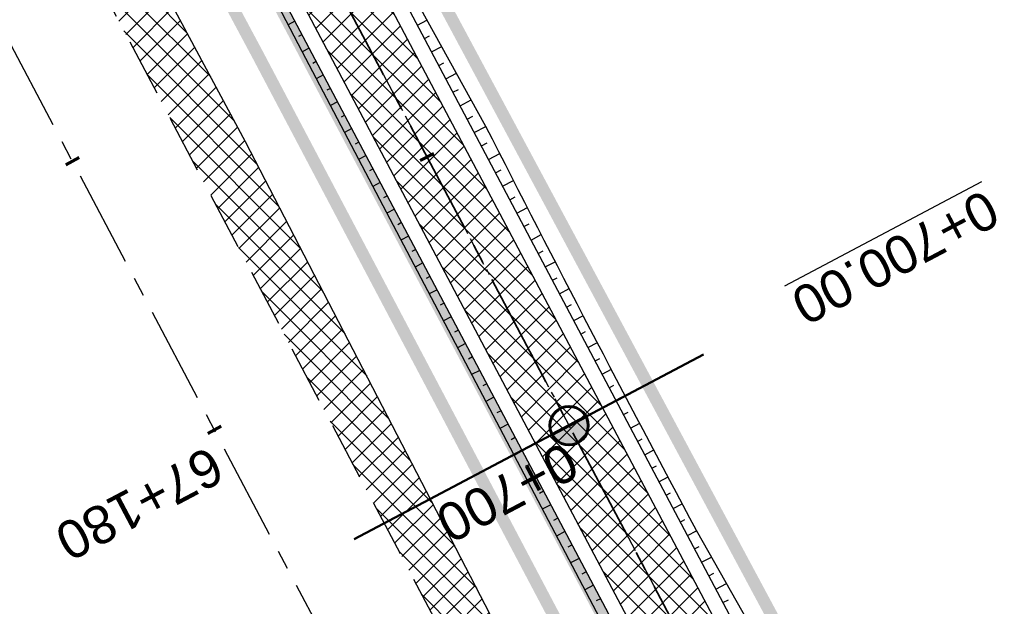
# Model space of a CAD drawing. Header units: metres. Extents: x 7529682 to 7533711, y 5721195 to 5727842.
# Tile 193 of 232: x 7530026 to 7530058, y 5727173 to 5727192. Entities that reach past the tile are written whole.
import ezdxf

# ---------------------------------------------------------------- set-up
doc = ezdxf.new("R2010")
doc.units = ezdxf.units.M
for name, pattern in [('817-dzialki-09-05-04$0$HIDDEN', [0.375, 0.25, -0.125]), ('ACAD_ISO05W100', [33, 24, -3, 0, -3, 0, -3]), ('CENTER', [50.800000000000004, 31.75, -6.35, 6.35, -6.35]), ('CENTER2', [28.575000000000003, 19.05, -3.175, 3.175, -3.175]), ('HIDDEN', [9.524999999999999, 6.35, -3.175])]:
    doc.linetypes.add(name, pattern=pattern)
for name, color, linetype in [('C-DROGI-SYTUACJA', 7, 'Continuous'), ('C-DROGI-SYTUACJA-ETYKIETY', 7, 'Continuous'), ('D-hatch-pobocza', 131, 'Continuous'), ('D-pobocza', 60, 'Continuous'), ('D-rowy', 160, 'Continuous'), ('D-skarpa', 2, 'Continuous'), ('D-skarpa-kreskowanie', 2, 'Continuous')]:
    doc.layers.add(name, color=color, linetype=linetype)
for name, color, linetype, lineweight, true_color in [('D-hatch-ciag-pieszo-rowerowy', 7, 'Continuous', 13, 0xff9f80), ('D-LR-etap-III', 7, '817-dzialki-09-05-04$0$HIDDEN', 50, 0x00008f), ('D-przekroje-pop', 7, 'Continuous', 50, 0x000099)]:
    doc.layers.add(name, color=color, linetype=linetype, lineweight=lineweight, true_color=true_color)
for name, color, linetype, lineweight in [('D-krawędzie', 3, 'Continuous', 30), ('D-obrzeża', 2, 'Continuous', 30), ('D-oś', 10, 'CENTER', 30), ('D-pas-drogowy', 7, 'ACAD_ISO05W100', 50)]:
    doc.layers.add(name, color=color, linetype=linetype, lineweight=lineweight)
doc.layers.add('poprzeczki', color=7, linetype='Continuous', true_color=0x0000c7)
doc.styles.get("Standard").update_dxf_attribs({"font": 'arial.ttf'})
pattern_1 = [(45, (0, 0), (-0.3367596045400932, 0.3367596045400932), []), (135, (0, 0), (-0.3367596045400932, -0.3367596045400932), [])]

# ---------------------------------------------------------------- blocks, each defined once
blk = doc.blocks.new('AeccTickLine')
at = {"color": 0, "linetype": 'ByBlock', "lineweight": -2}
blk.add_line((0, 1), (-3.673819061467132e-16, -1), dxfattribs=at)
blk = doc.blocks.new('kilometraz')
at = {"linetype": 'ByBlock', "lineweight": -2}
blk.add_hatch(color=0, dxfattribs=at).paths.add_polyline_path([(0, -0.28125, 0.4142135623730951), (0.28125, 0, 0.4142135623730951), (0, 0.28125)])
at = {"color": 0, "linetype": 'ByBlock', "lineweight": -2}
blk.add_line((0, 0.28125), (0, -0.28125), dxfattribs=at)
blk.add_circle((0, 0), 0.28125, dxfattribs=at)

msp = doc.modelspace()

# ---------------------------------------------------------------- hatches: boundary and pattern name
at = {"layer": 'D-hatch-ciag-pieszo-rowerowy'}
h = msp.add_hatch(dxfattribs=at)
h.set_pattern_fill('ANSI37', color=256, scale=0.15, style=0)
h.set_pattern_definition(pattern_1)
h.paths.add_polyline_path([(7530087.678862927, 5727092.355615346), (7530089.82643199, 5727093.64472505), (7530088.918086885, 5727095.394145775), (7530067.691098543, 5727136.189728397), (7530050.056161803, 5727169.469378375), (7530031.715691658, 5727204.15672467), (7530016.02393302, 5727233.701768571), (7529998.202331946, 5727267.633669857), (7529996.200073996, 5727266.069395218), (7530013.813315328, 5727232.534205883), (7530029.506689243, 5727202.986120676), (7530047.847139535, 5727168.298814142), (7530065.47768309, 5727135.027454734), (7530086.699342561, 5727094.242115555)])
at = {"layer": 'D-hatch-pobocza'}
h = msp.add_hatch(dxfattribs=at)
h.set_pattern_fill('ANSI37', color=256, scale=0.15, style=0)
h.set_pattern_definition(pattern_1)
h.paths.add_polyline_path([(7530033.2, 5727187.89), (7530019.74, 5727212.96), (7530009.309999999, 5727233.03), (7529993.271317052, 5727263.708224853), (7529991.73786403, 5727262.451863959), (7530006.701701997, 5727234.141132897), (7530044.198460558, 5727163.133456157), (7530082.890091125, 5727090.20043586), (7530088.410620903, 5727079.7730674), (7530090.482093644, 5727079.127608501), (7530082.53, 5727094.32), (7530071.3, 5727115.82), (7530059.019999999, 5727138.69), (7530045.92, 5727163.31)])

# ---------------------------------------------------------------- linework, layer by layer
at = {"layer": 'C-DROGI-SYTUACJA', "color": 10, "linetype": 'CENTER2', "lineweight": 35, "ltscale": 0.2}
msp.add_lwpolyline([(7529994.784814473, 5727271.452278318), (7530014.918624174, 5727233.117987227), (7530030.611190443, 5727203.571422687), (7530048.95165067, 5727168.884096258), (7530066.58439081, 5727135.608591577), (7530088.791572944, 5727092.929201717), (7530119.442360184, 5727037.047053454), (7530133.979593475, 5727010.093640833), (7530160.01702296, 5726961.449550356), (7530183.786607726, 5726917.332915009), (7530204.666096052, 5726877.528243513), (7530227.908566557, 5726832.904262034), (7530259.102442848, 5726774.825526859, 0.06358496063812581), (7530264.988877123, 5726766.578101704), (7530268.469625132, 5726762.818326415, -0.06508397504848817), (7530272.968742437, 5726756.474687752), (7530281.4242284, 5726740.503672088, -0.06508397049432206), (7530284.141528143, 5726733.216691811), (7530284.890711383, 5726729.972348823, 0.06446268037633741), (7530289.361782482, 5726717.936811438), (7530322.483990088, 5726654.998261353), (7530339.922145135, 5726621.886334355)], format="xyb", dxfattribs=at)
at = {"layer": 'D-krawędzie', "linetype": 'HIDDEN', "ltscale": 0.3}
msp.add_lwpolyline([(7529971.475882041, 5727300.786382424), (7530006.701701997, 5727234.141132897), (7530044.198460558, 5727163.133456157), (7530082.890091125, 5727090.20043586), (7530098.687472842, 5727060.36179238), (7530131.997785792, 5726997.210008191), (7530163.821737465, 5726937.096607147), (7530204.081352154, 5726861.012519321), (7530247.819962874, 5726778.438272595), (7530252.219999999, 5726770.26), (7530259.735272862, 5726756.89951491), (7530263.781713, 5726749.286762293), (7530270.196482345, 5726737.095956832), (7530272.433334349, 5726732.818899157), (7530276.00888925, 5726725.597700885), (7530279.7, 5726718.02), (7530284.501430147, 5726708.939695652), (7530291.375516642, 5726695.939652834), (7530296.045865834, 5726687.107244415), (7530304.46414878, 5726671.186868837), (7530316.603827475, 5726648.181421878)], dxfattribs=at)
at = {"layer": 'D-LR-etap-III', "ltscale": 10, "flags": 128}
msp.add_lwpolyline([(7531750.474471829, 5723895.103125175, 0.4, 0.4, 0), (7531750.505, 5723895.13, 0.4, 0.4, 0), (7531682.71, 5724022.92, 0.4, 0.4, 0), (7531619.177023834, 5724147.203692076, 0.4, 0.4, 0), (7531592.308960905, 5724198.48863389, 0.4, 0.4, 0), (7531553.263875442, 5724272.918564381, 0.4, 0.4, 0), (7531504.019999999, 5724366.79, 0.4, 0.4, 0), (7531482.09, 5724407.62, 0.4, 0.4, 0), (7531412.350402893, 5724541.182759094, 0.4, 0.4, 0), (7531388.463669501, 5724586.929768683, 0.4, 0.4, 0), (7531345.12, 5724669.94, 0.4, 0.4, 0), (7531127.66, 5725081.67, 0.4, 0.4, 0), (7531059.253139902, 5725211.040795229, 0.4, 0.4, 0), (7531008.007244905, 5725307.953830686, 0.4, 0.4, 0), (7530964.181635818, 5725390.835555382, 0.4, 0.4, 0), (7530914.557354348, 5725484.683561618, 0.4, 0.4, 0), (7530865.243241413, 5725577.493975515, 0.4, 0.4, 0), (7530840.085257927, 5725624.058651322, 0.4, 0.4, 0), (7530802.559525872, 5725694.924584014, 0.4, 0.4, 0), (7530755.54, 5725787.51, 0.4, 0.4, 0), (7530708.717810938, 5725876.303221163, 0.4, 0.4, 0), (7530695.12, 5725902.09, 0.4, 0.4, 0), (7530642.91397006, 5726001.07839487, 0.4, 0.4, 0), (7530634.934723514, 5726016.146615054, 0.4, 0.4, 0), (7530610.820000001, 5726061.929999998, 0.4, 0.4, 0), (7530610.820000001, 5726061.929999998, 0.4, 0.4, 0), (7530607.21, 5726063.51, 0.4, 0.4, 0), (7530597.42, 5726080.68, 0.4, 0.4, 0), (7530591.16, 5726088.44, 0.4, 0.4, 0), (7530581.28, 5726107.21, 0.4, 0.4, 0), (7530571.29, 5726130.56, 0.4, 0.4, 0), (7530549.554994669, 5726171.527317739, 0.4, 0.4, 0), (7530531.014309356, 5726206.473807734, 0.4, 0.4, 0), (7530516.461208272, 5726236.016618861, 0.4, 0.4, 0), (7530500.798929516, 5726266.141265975, 0.4, 0.4, 0), (7530491.349999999, 5726283.94, 0.4, 0.4, 0), (7530482.4, 5726303.41, 0.4, 0.4, 0), (7530482.4, 5726303.41, 0.4, 0.4, 0), (7530450.41, 5726357.28, 0.4, 0.4, 0), (7530397.759396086, 5726458.499907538, 0.4, 0.4, 0), (7530334.707815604, 5726583.664702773, 0.4, 0.4, 0), (7530303.939274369, 5726645.167943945, 0.4, 0.4, 0), (7530300.509779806, 5726651.777515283, 0.4, 0.4, 0), (7530289.213532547, 5726671.966724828, 0.4, 0.4, 0), (7530281.54, 5726685.57, 0.4, 0.4, 0), (7530261.37085633, 5726724.163374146, 0.4, 0.4, 0), (7530254.03, 5726738.21, 0.4, 0.4, 0), (7530197.219999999, 5726845.06, 0.4, 0.4, 0), (7530194.71, 5726849.15, 0.4, 0.4, 0), (7530195.92, 5726850.75, 0.4, 0.4, 0), (7530170.546669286, 5726892.961489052, 0.4, 0.4, 0), (7530143.174718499, 5726945.065838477, 0.4, 0.4, 0), (7530105.059999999, 5727018.32, 0.4, 0.4, 0), (7530100.059999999, 5727027.16, 0.4, 0.4, 0), (7530062.318670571, 5727099.625398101, 0.4, 0.4, 0), (7530015.378537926, 5727189.420463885, 0.4, 0.4, 0), (7529983.207960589, 5727250.206596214, 0.4, 0.4, 0), (7529953.284293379, 5727306.74720398, 0.4, 0.4, 0), (7529900.67053443, 5727406.15903814, 0.4, 0.4, 0), (7529890.630239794, 5727425.131178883, 0.4, 0.4, 0), (7529875.155383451, 5727454.426350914, 0.4, 0.4, 0), (7529857.560096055, 5727487.787346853, 0.4, 0.4, 0), (7529835.194401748, 5727530.19312405, 0.4, 0.4, 0), (7529811.740544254, 5727574.662079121, 0.4, 0.4, 0), (7529792.101859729, 5727611.922638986, 0.4, 0.4, 0), (7529768.066117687, 5727657.469613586, 0.4, 0.4, 0), (7529755.210566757, 5727682.131373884, 0.4, 0.4, 0), (7529753.309999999, 5727681.13, 0.4, 0.4, 0), (7529739.21, 5727707.77, 0.4, 0.4, 0), (7529735.394745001, 5727711.251990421, 0.4, 0.4, 0), (7529725.42, 5727730.2, 0.4, 0.4, 0), (7529723.55, 5727729.88, 0.4, 0.4, 0), (7529695.566668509, 5727782.932080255, 0.4, 0.4, 0), (7529717.67971874, 5727794.024357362, 0.4, 0.4, 0), (7529736.274870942, 5727758.647400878, 0.4, 0.4, 0), (7529736.274870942, 5727758.647400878, 0.4, 0.4, 0), (7529744.511003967, 5727750.406106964, 0.4, 0.4, 0), (7529744.511003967, 5727750.406106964, 0.4, 0.4, 0), (7529750.282568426, 5727738.549848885, 0.4, 0.4, 0), (7529777.108510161, 5727687.569424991, 0.4, 0.4, 0), (7529796.51537536, 5727651.329932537, 0.4, 0.4, 0), (7529814.937945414, 5727616.793170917, 0.4, 0.4, 0), (7529839.006722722, 5727572.303976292, 0.4, 0.4, 0), (7529860.617626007, 5727532.509108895, 0.4, 0.4, 0), (7529882.348967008, 5727491.504261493, 0.4, 0.4, 0), (7529904.865139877, 5727449.096370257, 0.4, 0.4, 0), (7529920.747384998, 5727418.884773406, 0.4, 0.4, 0), (7529946.676504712, 5727368.547487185, 0.4, 0.4, 0), (7529972.024701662, 5727320.573310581, 0.4, 0.4, 0), (7529987.740014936, 5727290.153392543, 0.4, 0.4, 0), (7529996.497385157, 5727273.661630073, 0.4, 0.4, 0), (7530017.541471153, 5727234.202689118, 0.4, 0.4, 0), (7530033.053657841, 5727204.864166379, 0.4, 0.4, 0), (7530051.622983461, 5727170.222745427, 0.4, 0.4, 0), (7530069.276612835, 5727137.015751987, 0.4, 0.4, 0), (7530089.385386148, 5727097.533639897, 0.4, 0.4, 0), (7530109.712512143, 5727060.746615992, 0.4, 0.4, 0), (7530136.769722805, 5727011.640131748, 0.4, 0.4, 0), (7530162.446686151, 5726962.743777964, 0.4, 0.4, 0), (7530187.674104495, 5726916.992101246, 0.4, 0.4, 0), (7530207.820739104, 5726879.335323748, 0.4, 0.4, 0), (7530230.625609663, 5726834.518686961, 0.4, 0.4, 0), (7530262.288093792, 5726776.61832811, 0.4, 0.4, 0), (7530277.509672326, 5726760.213143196, 0.4, 0.4, 0), (7530286.036865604, 5726744.106684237, 0.4, 0.4, 0), (7530288.097472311, 5726735.884066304, 0.4, 0.4, 0), (7530290.393870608, 5726725.046963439, 0.4, 0.4, 0), (7530296.17664807, 5726713.582980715, 0.4, 0.4, 0), (7530302.726195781, 5726701.18226779, 0.4, 0.4, 0), (7530325.685047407, 5726657.466383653, 0.4, 0.4, 0), (7530343.243978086, 5726623.648592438, 0.4, 0.4, 0), (7530360.229820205, 5726591.746871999, 0.4, 0.4, 0), (7530383.20855044, 5726548.059469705, 0.4, 0.4, 0), (7530406.017875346, 5726503.605514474, 0.4, 0.4, 0), (7530427.464919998, 5726462.620289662, 0.4, 0.4, 0), (7530447.9278544, 5726424.388014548, 0.4, 0.4, 0), (7530471.126878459, 5726379.920667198, 0.4, 0.4, 0), (7530490.501003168, 5726343.033350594, 0.4, 0.4, 0), (7530509.499458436, 5726306.733076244, 0.4, 0.4, 0), (7530529.890269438, 5726267.244072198, 0.4, 0.4, 0), (7530543.852446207, 5726238.990319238, 0.4, 0.4, 0), (7530554.808897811, 5726218.943990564, 0.4, 0.4, 0), (7530559.027108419, 5726212.223286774, 0.4, 0.4, 0), (7530563.060988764, 5726206.409670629, 0.4, 0.4, 0), (7530566.93354971, 5726200.463543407, 0.4, 0.4, 0), (7530569.771022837, 5726194.901501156, 0.4, 0.4, 0), (7530571.47319415, 5726191.282350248, 0.4, 0.4, 0), (7530572.839142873, 5726188.024533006, 0.4, 0.4, 0), (7530575.295071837, 5726182.034664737, 0.4, 0.4, 0), (7530579.736851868, 5726173.306070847, 0.4, 0.4, 0), (7530583.3, 5726167.41, 0.4, 0.4, 0), (7530593.4, 5726163.33, 0.4, 0.4, 0), (7530598.618375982, 5726155.264489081, 0.4, 0.4, 0), (7530608.258304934, 5726140.497132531, 0.4, 0.4, 0), (7530603.269999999, 5726136.83, 0.4, 0.4, 0), (7530606.53, 5726131.84, 0.4, 0.4, 0), (7530604.239057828, 5726124.21679044, 0.4, 0.4, 0), (7530605.847136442, 5726121.630127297, 0.4, 0.4, 0), (7530608.971611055, 5726116.164124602, 0.4, 0.4, 0), (7530618.114293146, 5726097.791111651, 0.4, 0.4, 0), (7530651.213125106, 5726034.959524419, 0.4, 0.4, 0), (7530670.243741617, 5725998.61095082, 0.4, 0.4, 0), (7530698.075474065, 5725945.952624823, 0.4, 0.4, 0), (7530716.505955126, 5725911.3051464, 0.4, 0.4, 0), (7530735.223454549, 5725875.667401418, 0.4, 0.4, 0), (7530752.504235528, 5725842.154920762, 0.4, 0.4, 0), (7530778.310652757, 5725793.501254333, 0.4, 0.4, 0), (7530797.499961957, 5725756.381811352, 0.4, 0.4, 0), (7530812.518974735, 5725728.28874362, 0.4, 0.4, 0), (7530820.039295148, 5725713.160404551, 0.4, 0.4, 0), (7530822.422446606, 5725710.193574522, 0.4, 0.4, 0), (7530833.154893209, 5725688.800634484, 0.4, 0.4, 0), (7530849.629354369, 5725656.158601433, 0.4, 0.4, 0), (7530867.98290276, 5725621.963939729, 0.4, 0.4, 0), (7530872.629809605, 5725612.88760475, 0.4, 0.4, 0), (7530880.354488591, 5725597.594500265, 0.4, 0.4, 0), (7530883.839446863, 5725593.389159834, 0.4, 0.4, 0), (7530891.782113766, 5725587.763349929, 0.4, 0.4, 0), (7530895.038670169, 5725584.280746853, 0.4, 0.4, 0), (7530897.033644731, 5725580.941110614, 0.4, 0.4, 0), (7530900.951646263, 5725579.945856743, 0.4, 0.4, 0), (7530904.80970798, 5725571.977328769, 0.4, 0.4, 0), (7530903.682362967, 5725568.566434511, 0.4, 0.4, 0), (7530908.900614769, 5725558.844845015, 0.4, 0.4, 0), (7530910.252030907, 5725545.671606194, 0.4, 0.4, 0), (7530912.872986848, 5725538.645543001, 0.4, 0.4, 0), (7530945.278171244, 5725478.464284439, 0.4, 0.4, 0), (7530959.692318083, 5725450.24628822, 0.4, 0.4, 0), (7531002.82670893, 5725368.192370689, 0.4, 0.4, 0), (7531044.703532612, 5725290.314293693, 0.4, 0.4, 0), (7531064.098839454, 5725253.212562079, 0.4, 0.4, 0), (7531083.010253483, 5725216.677517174, 0.4, 0.4, 0), (7531113.013137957, 5725158.465613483, 0.4, 0.4, 0), (7531137.364304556, 5725113.07076138, 0.4, 0.4, 0), (7531150.830830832, 5725086.711759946, 0.4, 0.4, 0), (7531159.745663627, 5725076.640848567, 0.4, 0.4, 0), (7531166.309999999, 5725074.58, 0.4, 0.4, 0), (7531172.29, 5725062.58, 0.4, 0.4, 0), (7531170.589828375, 5725055.605912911, 0.4, 0.4, 0), (7531173.732823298, 5725044.080706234, 0.4, 0.4, 0), (7531215.342008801, 5724964.859648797, 0.4, 0.4, 0), (7531238.054496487, 5724921.684649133, 0.4, 0.4, 0), (7531262.389821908, 5724875.282876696, 0.4, 0.4, 0), (7531295.587160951, 5724811.265731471, 0.4, 0.4, 0), (7531348.487908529, 5724712.362812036, 0.4, 0.4, 0), (7531363.740817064, 5724682.68394264, 0.4, 0.4, 0), (7531366.986905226, 5724675.865317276, 0.4, 0.4, 0), (7531382.541261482, 5724646.110625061, 0.4, 0.4, 0), (7531401.299165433, 5724610.874551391, 0.4, 0.4, 0), (7531428.964837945, 5724558.862274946, 0.4, 0.4, 0), (7531449.111202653, 5724520.397801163, 0.4, 0.4, 0), (7531477.292992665, 5724465.831467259, 0.4, 0.4, 0), (7531500.996290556, 5724421.112506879, 0.4, 0.4, 0), (7531512.121834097, 5724400.549045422, 0.4, 0.4, 0), (7531513.78163794, 5724396.757451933, 0.4, 0.4, 0), (7531526.32, 5724379.39, 0.4, 0.4, 0), (7531566.783642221, 5724302.73628205, 0.4, 0.4, 0), (7531578.579156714, 5724282.774819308, 0.4, 0.4, 0), (7531584.232619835, 5724273.111246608, 0.4, 0.4, 0), (7531590.109283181, 5724263.508189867, 0.4, 0.4, 0), (7531593.027899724, 5724258.771479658, 0.4, 0.4, 0), (7531595.711841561, 5724254.226824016, 0.4, 0.4, 0), (7531601.659976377, 5724243.898197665, 0.4, 0.4, 0), (7531606.097733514, 5724235.986407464, 0.4, 0.4, 0), (7531609.382207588, 5724230.799061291, 0.4, 0.4, 0), (7531611.580260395, 5724227.671180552, 0.4, 0.4, 0), (7531612.707802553, 5724225.86410867, 0.4, 0.4, 0), (7531618.665224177, 5724214.480919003, 0.4, 0.4, 0), (7531619.885522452, 5724212.333950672, 0.4, 0.4, 0), (7531620.931818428, 5724210.787064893, 0.4, 0.4, 0), (7531623.518605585, 5724207.111542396, 0.4, 0.4, 0), (7531626.143926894, 5724203.61306897, 0.4, 0.4, 0), (7531632.022984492, 5724196.485954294, 0.4, 0.4, 0), (7531653.949089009, 5724152.617641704, 0.4, 0.4, 0), (7531656.750690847, 5724143.103797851, 0.4, 0.4, 0), (7531659.61440691, 5724133.254504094, 0.4, 0.4, 0), (7531661.627147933, 5724128.646047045, 0.4, 0.4, 0.01093811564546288), (7531674.314987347, 5724101.43546424, 0.4, 0.4, 0), (7531685.137626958, 5724081.408252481, 0.4, 0.4, 0), (7531692.159945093, 5724066.277333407, 0.4, 0.4, 0), (7531699.662164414, 5724051.388120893, 0.4, 0.4, 0), (7531704.480624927, 5724040.808561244, 0.4, 0.4, 0), (7531704.480624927, 5724040.808561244, 0.4, 0.4, 0), (7531704.401251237, 5724037.368913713, 0.4, 0.4, 0), (7531720.383609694, 5724003.441317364, 0.4, 0.4, 0), (7531728.79890528, 5723986.206298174, 0.4, 0.4, 0), (7531733.237926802, 5723977.192631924, 0.4, 0.4, 0), (7531736.750027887, 5723969.505210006, 0.4, 0.4, 0), (7531737.336143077, 5723968.518916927, 0.4, 0.4, 0), (7531738.285051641, 5723967.699360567, 0.4, 0.4, 0), (7531742.180915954, 5723962.346428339, 0.4, 0.4, 0), (7531744.286141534, 5723958.615526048, 0.4, 0.4, 0), (7531755.393260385, 5723944.192617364, 0.4, 0.4, 0), (7531758.69, 5723936.76, 0.4, 0.4, 0), (7531780.08, 5723929.25, 0.4, 0.4, 0), (7531792.611989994, 5723906.337708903, 0.4, 0.4, 0), (7531792.611989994, 5723906.337708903, 0.4, 0.4, 0), (7531756.962094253, 5723883.055323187, 0.4, 0.4, 0), (7531750.46, 5723895.130000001, 0.4, 0.4, 0), (7531750.46, 5723895.130000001, 0, 0, 0)], format="xyseb", dxfattribs=at)
at = {"layer": 'D-obrzeża'}
for points in [[(7530255.070830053, 5726779.690066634), (7530226.803596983, 5726832.319792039), (7530203.558300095, 5726876.949199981), (7530182.682878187, 5726916.746119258), (7530158.915773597, 5726960.858151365), (7530132.878471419, 5727009.502004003), (7530118.344271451, 5727036.449792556), (7530087.649834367, 5727092.411522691), (7530086.699342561, 5727094.242115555), (7530065.47768309, 5727135.027454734), (7530047.847139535, 5727168.298814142), (7530029.506689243, 5727202.986120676), (7530013.813315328, 5727232.534205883), (7529993.681375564, 5727270.864936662)], [(7530097.920401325, 5727078.884914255), (7530089.894115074, 5727093.518343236), (7530067.691098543, 5727136.189728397), (7530050.056161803, 5727169.469378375), (7530031.715691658, 5727204.15672467), (7530016.02393302, 5727233.701768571), (7529998.204604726, 5727267.629342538)]]:
    msp.add_lwpolyline(points, dxfattribs=at)
at = {"layer": 'D-oś', "ltscale": 0.1}
msp.add_lwpolyline([(7530313.508365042, 5726646.547986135), (7530301.370075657, 5726669.550802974), (7530292.95179271, 5726685.471178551), (7530288.281443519, 5726694.303586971), (7530281.407357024, 5726707.303629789), (7530276.578826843, 5726716.435184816), (7530272.867295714, 5726724.054807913), (7530269.313944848, 5726731.231162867), (7530267.097066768, 5726735.470028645), (7530260.687746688, 5726747.650478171), (7530256.664309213, 5726755.219954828), (7530249.153360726, 5726768.572752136), (7530244.732367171, 5726776.789976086), (7530200.987754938, 5726859.375553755), (7530160.728462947, 5726935.45903188), (7530128.903273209, 5726995.57477155), (7530095.592978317, 5727058.726521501), (7530079.798237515, 5727088.5601794), (7530041.105041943, 5727161.496149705), (7530003.607351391, 5727232.505591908), (7529968.380651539, 5727299.152506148)], dxfattribs=at)
at = {"layer": 'D-oś', "ltscale": 0.03}
msp.add_lwpolyline([(7529994.784814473, 5727271.452278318), (7530014.918624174, 5727233.117987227), (7530030.611190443, 5727203.571422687), (7530048.95165067, 5727168.884096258), (7530066.58439081, 5727135.608591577), (7530088.791572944, 5727092.929201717), (7530119.442360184, 5727037.047053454), (7530133.979593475, 5727010.093640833), (7530160.01702296, 5726961.449550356), (7530183.786607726, 5726917.332915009), (7530204.666096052, 5726877.528243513), (7530227.908566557, 5726832.904262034), (7530259.102442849, 5726774.825526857, 0.06358496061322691), (7530264.988877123, 5726766.578101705), (7530268.469625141, 5726762.818326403, -0.06508397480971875), (7530272.968742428, 5726756.474687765), (7530281.424228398, 5726740.503672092, -0.06508397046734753), (7530284.141528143, 5726733.216691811), (7530284.890711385, 5726729.972348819, 0.06446268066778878), (7530289.361782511, 5726717.936811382), (7530322.48423269, 5726654.997800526)], format="xyb", dxfattribs=at)
at = {"layer": 'D-pas-drogowy', "ltscale": 0.2, "flags": 128}
msp.add_lwpolyline([(7531633.018560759, 5724182.834272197, 0.4, 0.4, 0), (7531617.558899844, 5724211.608162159, 0.4, 0.4, 0), (7531566.783642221, 5724302.73628205, 0.4, 0.4, 0), (7531538.419082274, 5724356.469679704, 0.4, 0.4, 0), (7531526.32, 5724379.39, 0.4, 0.4, 0), (7531516.102085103, 5724393.607319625, 0.4, 0.4, 0.001485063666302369), (7531513.78037409, 5724396.837773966, 0.4, 0.4, 0), (7531501.87, 5724413.41, 0.4, 0.4, 0), (7531474.926107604, 5724464.507896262, 0.4, 0.4, 0), (7531446.200436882, 5724518.992313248, 0.4, 0.4, 0), (7531424.962185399, 5724559.262257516, 0.4, 0.4, 0), (7531398.444460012, 5724609.565801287, 0.4, 0.4, 0), (7531379.647455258, 5724645.216004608, 0.4, 0.4, 0), (7531365.23, 5724672.56, 0.4, 0.4, 0), (7531341.305752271, 5724717.915356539, 0.4, 0.4, 0), (7531312.899996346, 5724771.788898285, 0.4, 0.4, 0), (7531292.590923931, 5724810.306502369, 0.4, 0.4, 0), (7531259.391619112, 5724873.271351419, 0.4, 0.4, 0), (7531233.740401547, 5724921.922582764, 0.4, 0.4, 0), (7531203.072738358, 5724980.092044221, 0.4, 0.4, 0), (7531173.471398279, 5725036.225177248, 0.4, 0.4, 0), (7531168.269999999, 5725046.09, 0.4, 0.4, 0), (7531172.29, 5725062.58, 0.4, 0.4, 0), (7531166.309999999, 5725074.58, 0.4, 0.4, 0), (7531150.32, 5725079.6, 0.4, 0.4, 0), (7531141.5, 5725096.43, 0.4, 0.4, 0), (7531109.311735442, 5725157.814415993, 0.4, 0.4, 0), (7531086.641300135, 5725201.047918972, 0.4, 0.4, 0), (7531059.198258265, 5725253.383662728, 0.4, 0.4, 0), (7531028.206828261, 5725312.48946212, 0.4, 0.4, 0), (7530999.104694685, 5725367.990143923, 0.4, 0.4, 0), (7530956.247527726, 5725449.724815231, 0.4, 0.4, 0), (7530924.397774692, 5725510.463768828, 0.4, 0.4, 0), (7530897.509999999, 5725561.74, 0.4, 0.4, 0), (7530894.46, 5725566.14, 0.4, 0.4, 0), (7530892.16, 5725570.49, 0.4, 0.4, 0), (7530869.362688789, 5725613.307018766, 0.4, 0.4, 0), (7530861.693971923, 5725627.704613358, 0.4, 0.4, 0), (7530852.74, 5725644.52, 0.4, 0.4, 0), (7530831.509999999, 5725684.2, 0.4, 0.4, 0), (7530811.13, 5725722.52, 0.4, 0.4, 0), (7530792.3476413, 5725757.940652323, 0.4, 0.4, 0), (7530768.03, 5725803.8, 0.4, 0.4, 0), (7530748.768542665, 5725840.178507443, 0.4, 0.4, 0), (7530727.7, 5725879.97, 0.4, 0.4, 0), (7530712.0981582, 5725909.54523909, 0.4, 0.4, 0), (7530693.644105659, 5725944.645156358, 0.4, 0.4, 0), (7530665.702224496, 5725997.538976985, 0.4, 0.4, 0), (7530641.759999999, 5726042.88, 0.4, 0.4, 0), (7530616.5, 5726091.48, 0.4, 0.4, 0), (7530604.628439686, 5726114.319880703, 0.4, 0.4, -0.007762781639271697), (7530602.5, 5726118.43, 0.4, 0.4, 0), (7530603.992037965, 5726123.394821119, 0.4, 0.4, 0), (7530606.53, 5726131.84, 0.4, 0.4, 0), (7530603.269999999, 5726136.83, 0.4, 0.4, 0), (7530593.775620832, 5726151.368713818, 0.4, 0.4, 0), (7530590.202637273, 5726156.84001263, 0.4, 0.4, 0), (7530583.3, 5726167.41, 0.4, 0.4, 0), (7530580.578343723, 5726170.427567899, 0.4, 0.4, 0), (7530575.849999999, 5726175.67, 0.4, 0.4, 0), (7530569.009999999, 5726186.66, 0.4, 0.4, 0), (7530562.555322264, 5726199.189409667, 0.4, 0.4, 0), (7530555.67, 5726211.39, 0.4, 0.4, 0), (7530548.29, 5726224.23, 0.4, 0.4, 0), (7530540.58, 5726237.71, 0.4, 0.4, 0), (7530532.679999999, 5726252.65, 0.4, 0.4, 0), (7530524.059999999, 5726269.35, 0.4, 0.4, 0), (7530502.82, 5726309.91, 0.4, 0.4, 0), (7530488.83, 5726336.63, 0.4, 0.4, 0), (7530466.03, 5726380.16, 0.4, 0.4, 0), (7530438.469999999, 5726432.77, 0.4, 0.4, 0), (7530424.53, 5726459.09, 0.4, 0.4, 0), (7530401.63, 5726502.97, 0.4, 0.4, 0), (7530383.38, 5726538.06, 0.4, 0.4, 0), (7530353.969999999, 5726593.52, 0.4, 0.4, 0), (7530338.469999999, 5726622.74, 0.4, 0.4, 0), (7530322.009999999, 5726653.88, 0.4, 0.4, 0), (7530297.54, 5726700.33, 0.4, 0.4, 0), (7530287.38, 5726719.6, 0.4, 0.4, 0), (7530285.94993921, 5726722.315508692, 0.4, 0.4, 0), (7530280.259999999, 5726733.12, 0.4, 0.4, 0), (7530266.73, 5726758.74, 0.4, 0.4, 0), (7530260.42, 5726770.47, 0.4, 0.4, 0), (7530253.25, 5726783.82, 0.4, 0.4, 0), (7530244.95, 5726799.33, 0.4, 0.4, 0), (7530239.389999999, 5726808.49, 0.4, 0.4, 0), (7530238.29, 5726807.9, 0.4, 0.4, 0), (7530218.11, 5726850.67, 0.4, 0.4, 0), (7530175.906646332, 5726928.168028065, 0.4, 0.4, 0), (7530096.679999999, 5727076.15, 0.4, 0.4, 0), (7530094.679999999, 5727079.89, 0.4, 0.4, 0), (7530064.59693469, 5727135.522637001, 0.4, 0.4, 0), (7530046.730970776, 5727168.8921561, 0.4, 0.4, 0), (7530025.803045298, 5727208.461374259, 0.4, 0.4, 0), (7530012.846501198, 5727232.979315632, 0.4, 0.4, 0), (7529994.15, 5727268.45, 0.4, 0.4, 0), (7529981.670868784, 5727291.93018666, 0.4, 0.4, 0), (7529949.889999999, 5727351.73, 0.4, 0.4, 0), (7529924.75, 5727399.03, 0.4, 0.4, 0), (7529915.515824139, 5727417.099754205, 0.4, 0.4, 0), (7529885.83, 5727475.19, 0.4, 0.4, 0), (7529862.559999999, 5727519.97, 0.4, 0.4, 0), (7529852.984923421, 5727538.191086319, 0.4, 0.4, 0), (7529836.513084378, 5727569.51130111, 0.4, 0.4, 0), (7529815.36890814, 5727609.140983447, 0.4, 0.4, 0), (7529792.795203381, 5727651.247499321, 0.4, 0.4, 0), (7529774.199114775, 5727685.858348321, 0.4, 0.4, 0), (7529746.966026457, 5727736.059440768, 0.4, 0.4, 0), (7529733.92, 5727757.62, 0.4, 0.4, 0), (7529708.607472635, 5727806.388536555, 0.4, 0.4, 0), (7529688.491967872, 5727796.344621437, 0.4, 0.4, 0), (7529723.55, 5727729.88, 0.4, 0.4, 0), (7529725.42, 5727730.2, 0.4, 0.4, 0), (7529735.38, 5727711.28, 0.4, 0.4, 0), (7529739.21, 5727707.77, 0.4, 0.4, 0), (7529753.309999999, 5727681.13, 0.4, 0.4, 0), (7529755.178396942, 5727682.114424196, 0.4, 0.4, 0), (7529792.101859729, 5727611.922638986, 0.4, 0.4, 0), (7529811.740544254, 5727574.662079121, 0.4, 0.4, 0), (7529835.194401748, 5727530.19312405, 0.4, 0.4, 0), (7529857.560096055, 5727487.787346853, 0.4, 0.4, 0), (7529875.155383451, 5727454.426350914, 0.4, 0.4, 0), (7529890.630239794, 5727425.131178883, 0.4, 0.4, 0), (7529900.67053443, 5727406.15903814, 0.4, 0.4, 0), (7529953.284293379, 5727306.74720398, 0.4, 0.4, 0), (7529983.207960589, 5727250.206596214, 0.4, 0.4, 0), (7530015.378537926, 5727189.420463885, 0.4, 0.4, 0), (7530062.318670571, 5727099.625398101, 0.4, 0.4, 0), (7530100.059999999, 5727027.16, 0.4, 0.4, 0), (7530105.059999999, 5727018.32, 0.4, 0.4, 0), (7530143.174718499, 5726945.065838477, 0.4, 0.4, 0), (7530170.546669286, 5726892.961489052, 0.4, 0.4, 0), (7530195.92, 5726850.75, 0.4, 0.4, 0), (7530194.71, 5726849.15, 0.4, 0.4, 0), (7530197.219999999, 5726845.06, 0.4, 0.4, 0), (7530254.03, 5726738.21, 0.4, 0.4, 0), (7530261.37085633, 5726724.163374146, 0.4, 0.4, 0), (7530281.54, 5726685.57, 0.4, 0.4, 0), (7530289.213532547, 5726671.966724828, 0.4, 0.4, 0), (7530300.509779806, 5726651.777515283, 0.4, 0.4, 0), (7530303.939274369, 5726645.167943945, 0.4, 0.4, 0), (7530334.707815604, 5726583.664702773, 0.4, 0.4, 0), (7530397.759396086, 5726458.499907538, 0.4, 0.4, 0), (7530450.41, 5726357.28, 0.4, 0.4, 0), (7530482.4, 5726303.41, 0.4, 0.4, 0), (7530483.687990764, 5726301.003383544, 0.4, 0.4, 0), (7530491.349999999, 5726283.94, 0.4, 0.4, 0), (7530512.67, 5726243.78, 0.4, 0.4, 0), (7530529.429999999, 5726209.46, 0.4, 0.4, 0), (7530571.29, 5726130.56, 0.4, 0.4, 0), (7530581.28, 5726107.21, 0.4, 0.4, 0), (7530591.16, 5726088.44, 0.4, 0.4, 0), (7530597.42, 5726080.68, 0.4, 0.4, 0), (7530607.21, 5726063.51, 0.4, 0.4, 0), (7530610.820000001, 5726061.929999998, 0.4, 0.4, 0), (7530634.934723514, 5726016.146615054, 0.4, 0.4, 0), (7530642.91397006, 5726001.07839487, 0.4, 0.4, 0), (7530695.12, 5725902.09, 0.4, 0.4, 0), (7530708.717810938, 5725876.303221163, 0.4, 0.4, 0), (7530755.54, 5725787.51, 0.4, 0.4, 0), (7530802.559525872, 5725694.924584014, 0.4, 0.4, 0), (7530840.085257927, 5725624.058651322, 0.4, 0.4, 0), (7530865.243241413, 5725577.493975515, 0.4, 0.4, 0), (7530914.557354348, 5725484.683561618, 0.4, 0.4, 0), (7530964.181635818, 5725390.835555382, 0.4, 0.4, 0), (7531008.007244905, 5725307.953830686, 0.4, 0.4, 0), (7531059.253139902, 5725211.040795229, 0.4, 0.4, 0), (7531127.66, 5725081.67, 0.4, 0.4, 0), (7531345.12, 5724669.94, 0.4, 0.4, 0), (7531388.463669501, 5724586.929768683, 0.4, 0.4, 0), (7531412.350402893, 5724541.182759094, 0.4, 0.4, 0), (7531482.09, 5724407.62, 0.4, 0.4, 0), (7531504.019999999, 5724366.79, 0.4, 0.4, 0), (7531519.374444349, 5724337.520497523, 0.4, 0.4, 0), (7531563.748815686, 5724252.931583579, 0.4, 0.4, 0), (7531602.175111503, 5724179.681224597, 0.4, 0.4, 0), (7531619.177023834, 5724147.203692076, 0.4, 0.4, 0), (7531625.038493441, 5724135.63500206, 0.4, 0.4, 0), (7531656.796442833, 5724073.31633882, 0.4, 0.4, 0), (7531675.12, 5724037.36, 0.4, 0.4, 0), (7531682.71, 5724022.92, 0.4, 0.4, 0), (7531705.565196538, 5723979.810545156, 0.4, 0.4, 0), (7531736.605941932, 5723921.261514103, 0.4, 0.4, 0), (7531750.46, 5723895.130000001, 0.4, 0.4, 0), (7531740.769999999, 5723886.56, 0.4, 0.4, 0), (7531732.86, 5723885, 0.4, 0.4, 0), (7531722.179999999, 5723887.77, 0.4, 0.4, 0), (7531729.87, 5723862.17, 0.4, 0.4, 0), (7531742.92, 5723861.93, 0.4, 0.4, 0), (7531763.71, 5723859.52, 0.4, 0.4, 0), (7531768.42, 5723854.12, 0.4, 0.4, 0), (7531787.42, 5723817.97, 0.4, 0.4, 0), (7531795.57, 5723809.82, 0.4, 0.4, 0), (7531816.346897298, 5723819.850397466, 0.4, 0.4, 0), (7531816.346897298, 5723819.850397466, 0.4, 0.4, 0), (7531805.059999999, 5723843.23, 0.4, 0.4, 0), (7531803.61, 5723886.23, 0.4, 0.4, 0), (7531803.61, 5723886.23, 0.4, 0.4, 0), (7531780.08, 5723929.25, 0.4, 0.4, 0), (7531758.69, 5723936.76, 0.4, 0.4, 0), (7531749.3590272, 5723946.412126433, 0.4, 0.4, 0), (7531742.71, 5723953.29, 0.4, 0.4, 0), (7531735.177368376, 5723967.877529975, 0.4, 0.4, 0), (7531722.37, 5723992.68, 0.4, 0.4, 0), (7531705.041669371, 5724030.885563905, 0.4, 0.4, 0), (7531699.469999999, 5724043.17, 0.4, 0.4, 0), (7531692.69, 5724058.11, 0.4, 0.4, 0), (7531679.672010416, 5724084.016803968, 0.4, 0.4, 0), (7531674.55, 5724094.21, 0.4, 0.4, 0), (7531666.633166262, 5724114.002855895, 0.4, 0.4, 0), (7531649, 5724153.82, 0.4, 0.4, 0), (7531641.49, 5724149.34, 0.4, 0.4, 0), (7531626.04, 5724179.34, 0.4, 0.4, 0), (7531633.03, 5724182.84, 0, 0, 0)], format="xyseb", dxfattribs=at)
at = {"layer": 'D-pobocza'}
for points in [[(7529998.605358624, 5727267.941621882), (7530016.466056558, 5727233.935281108), (7530032.157492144, 5727204.390845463), (7530050.498179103, 5727169.703089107), (7530068.133781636, 5727136.422183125), (7530090.335136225, 5727093.753992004), (7530120.979684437, 5727037.883218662), (7530135.521164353, 5727010.921932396), (7530161.558772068, 5726962.277508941), (7530185.331829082, 5726918.154429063), (7530206.217010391, 5726878.338904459), (7530218.181818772, 5726855.367276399)], [(7529995.799622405, 5727265.75654029), (7530013.37119179, 5727232.300693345), (7530029.06488876, 5727202.751999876), (7530047.405122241, 5727168.065103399), (7530065.034999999, 5727134.795000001), (7530087.248009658, 5727092.104411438), (7530117.905035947, 5727036.210888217), (7530132.438022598, 5727009.265349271), (7530158.475273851, 5726960.621591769), (7530182.241386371, 5726916.511400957), (7530203.115181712, 5726876.717582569), (7530214.729929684, 5726854.418046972)], [(7530090.482093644, 5727079.127608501), (7530082.53, 5727094.32), (7530071.3, 5727115.82), (7530059.019999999, 5727138.69), (7530045.92, 5727163.31), (7530033.2, 5727187.89), (7530019.74, 5727212.96), (7530009.309999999, 5727233.03), (7529993.271317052, 5727263.708224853)]]:
    msp.add_lwpolyline(points, dxfattribs=at)
at = {"layer": 'D-przekroje-pop', "extrusion": (0.4674214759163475, -0.8840345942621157, 0), "elevation": -1543319.761901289}
msp.add_lwpolyline([(9333830.502372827, 0), (9333825.502372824, 0), (9333817.502372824, 0)], dxfattribs=at)
at = {"layer": 'D-rowy', "linetype": 'HIDDEN', "ltscale": 0.1, "const_width": 0.4, "flags": 128}
msp.add_lwpolyline([(7530210.965394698, 5726857.16211251), (7530158.808792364, 5726954.519938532), (7530122.464669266, 5727022.753138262), (7530095.922217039, 5727072.858853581), (7530086.314342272, 5727091.113489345), (7530063.160349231, 5727134.708802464), (7530033.596430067, 5727190.758948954), (7530021.340025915, 5727213.675792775), (7530002.618519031, 5727249.035669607), (7529995.395546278, 5727262.502730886), (7529988.788851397, 5727275.205991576), (7529976.334113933, 5727299.005978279), (7529958.125259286, 5727333.487695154), (7529939.362448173, 5727369.129441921), (7529923.146313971, 5727399.734195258), (7529918.218542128, 5727408.984561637), (7529909.126483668, 5727427.527341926), (7529905.375875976, 5727434.673095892), (7529896.191914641, 5727451.151510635), (7529887.55708824, 5727467.230740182), (7529877.124171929, 5727486.656759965), (7529866.165565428, 5727506.778058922), (7529855.760289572, 5727526.176090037), (7529840.706671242, 5727554.897669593), (7529824.517708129, 5727585.588223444), (7529810.515313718, 5727612.292486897), (7529795.682036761, 5727640.076805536), (7529780.37897635, 5727668.689653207), (7529772.315107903, 5727684.077842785), (7529762.635420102, 5727702.446986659), (7529747.00719319, 5727732.117330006), (7529740.675640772, 5727744.953535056)], dxfattribs=at)
at = {"layer": 'D-skarpa', "linetype": 'Continuous'}
msp.add_lwpolyline([(7530030.431782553, 5727199.741822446), (7530035.052693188, 5727190.87329266), (7530037.371229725, 5727186.443300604), (7530047.106618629, 5727167.908560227), (7530048.985841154, 5727164.302759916), (7530060.71729615, 5727142.226215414), (7530063.088872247, 5727137.824305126), (7530064.793422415, 5727134.659554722), (7530065.441953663, 5727133.429791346), (7530072.440026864, 5727120.162010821), (7530074.738294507, 5727115.721505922), (7530075.26570854, 5727114.649790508)], dxfattribs=at)
msp.add_lwpolyline([(7530038.674386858, 5727192.788214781), (7530041.0941178, 5727188.411727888, 0.005106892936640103), (7530048.019721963, 5727175.105886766), (7530050.487943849, 5727170.755038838), (7530050.929185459, 5727169.929691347), (7530052.845093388, 5727166.347783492), (7530055.20337157, 5727161.938826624), (7530057.586139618, 5727157.542846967, 0.004756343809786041), (7530066.945016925, 5727139.86768201), (7530068.606008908, 5727136.679850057), (7530069.253834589, 5727135.413210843, 0.004966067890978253), (7530079.062498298, 5727116.625357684), (7530079.208245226, 5727116.349122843), (7530080.55193706, 5727113.106798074, 0.00737706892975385)], format="xyb", dxfattribs=at)
at = {"layer": 'D-skarpa-kreskowanie', "linetype": 'Continuous'}
for p, q in [((7530034.822743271, 5727191.862165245, 107.7893201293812), (7530034.599067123, 5727191.743899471, 107.6206334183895)), ((7530038.849926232, 5727191.733439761, 107.9213983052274), (7530039.165354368, 5727191.900218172, 107.6835162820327)), ((7530035.056454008, 5727191.420147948, 107.7898406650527), (7530034.943283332, 5727191.360310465, 107.7044923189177)), ((7530039.083636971, 5727191.291422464, 107.9219188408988), (7530039.245482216, 5727191.376995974, 107.7998622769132)), ((7530035.290164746, 5727190.978130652, 107.7903612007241), (7530035.061187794, 5727190.857062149, 107.6176768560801)), ((7530039.317347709, 5727190.849405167, 107.9224393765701), (7530039.649300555, 5727191.024920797, 107.6720951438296)), ((7530035.523875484, 5727190.536113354, 107.7908817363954), (7530035.408458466, 5727190.475088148, 107.7038392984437)), ((7530039.551058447, 5727190.407387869, 107.9229599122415), (7530039.721166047, 5727190.497329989, 107.794672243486)), ((7530035.757586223, 5727190.094096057, 107.7914022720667), (7530035.524895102, 5727189.971063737, 107.6159168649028)), ((7530039.784769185, 5727189.965370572, 107.9234804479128), (7530040.133246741, 5727190.149623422, 107.6606740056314)), ((7530035.991296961, 5727189.65207876, 107.7919228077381), (7530035.874022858, 5727189.590071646, 107.7034798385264)), ((7530040.018479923, 5727189.523353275, 107.9240009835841), (7530040.196849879, 5727189.617664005, 107.7894822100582)), ((7530036.225007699, 5727189.210061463, 107.7924433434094), (7530035.988602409, 5727189.085065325, 107.6141568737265)), ((7530040.252190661, 5727189.081335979, 107.9245215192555), (7530040.617192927, 5727189.274326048, 107.6492528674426)), ((7530036.458718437, 5727188.768044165, 107.7929638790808), (7530036.33958725, 5727188.705055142, 107.7031203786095)), ((7530040.485901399, 5727188.639318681, 107.9250420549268), (7530040.67253371, 5727188.737998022, 107.7842921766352)), ((7530036.692429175, 5727188.326026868, 107.7934844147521), (7530036.452309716, 5727188.199066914, 107.61239688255)), ((7530040.719612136, 5727188.197301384, 107.9255625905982), (7530041.100730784, 5727188.398812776, 107.6381396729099)), ((7530036.926139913, 5727187.884009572, 107.7940049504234), (7530036.805151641, 5727187.820038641, 107.7027609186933)), ((7530040.953322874, 5727187.755284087, 107.9260831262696), (7530041.140977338, 5727187.854503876, 107.7845623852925)), ((7530041.187033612, 5727187.31326679, 107.9266036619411), (7530041.556532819, 5727187.508634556, 107.6479436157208)), ((7530037.15985065, 5727187.441992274, 107.7945254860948), (7530036.916017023, 5727187.313068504, 107.610636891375)), ((7530037.393561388, 5727186.999974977, 107.7950460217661), (7530037.270716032, 5727186.935022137, 107.7024014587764)), ((7530041.42074435, 5727186.871249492, 107.9271241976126), (7530041.602589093, 5727186.967397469, 107.7899848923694)), ((7530037.627272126, 5727186.55795768, 107.7955665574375), (7530037.37974819, 5727186.427082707, 107.6088948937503)), ((7530041.654455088, 5727186.429232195, 107.927644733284), (7530042.012334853, 5727186.618456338, 107.6577475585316)), ((7530037.860982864, 5727186.115940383, 107.796087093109), (7530037.736617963, 5727186.050184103, 107.7022965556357)), ((7530041.888165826, 5727185.987214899, 107.9281652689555), (7530042.064200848, 5727186.080291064, 107.7954073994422)), ((7530038.094693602, 5727185.673923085, 107.7966076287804), (7530037.844757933, 5727185.541772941, 107.6081171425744)), ((7530042.121876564, 5727185.545197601, 107.928685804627), (7530042.468136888, 5727185.728278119, 107.6675515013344)), ((7530038.32840434, 5727185.231905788, 107.7971281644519), (7530038.202833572, 5727185.165511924, 107.7024282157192)), ((7530042.355587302, 5727185.103180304, 107.9292063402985), (7530042.525812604, 5727185.193184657, 107.8008299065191)), ((7530038.562115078, 5727184.789888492, 107.7976487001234), (7530038.309767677, 5727184.656463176, 107.6073393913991)), ((7530042.58929804, 5727184.661163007, 107.9297268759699), (7530042.923938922, 5727184.838099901, 107.6773554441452)), ((7530038.795825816, 5727184.347871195, 107.7981692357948), (7530038.669049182, 5727184.280839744, 107.702559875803)), ((7530042.823008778, 5727184.21914571, 107.9302474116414), (7530042.987424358, 5727184.306078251, 107.8062524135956)), ((7530043.056719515, 5727183.777128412, 107.9307679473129), (7530043.379871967, 5727183.947990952, 107.687060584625)), ((7530039.029536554, 5727183.905853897, 107.7986897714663), (7530038.77477742, 5727183.77115341, 107.6065616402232)), ((7530039.263247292, 5727183.4638366, 107.7992103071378), (7530039.135264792, 5727183.396167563, 107.7026915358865)), ((7530043.290430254, 5727183.335111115, 107.9312884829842), (7530043.4513591, 5727183.420200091, 107.8099230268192)), ((7530039.496958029, 5727183.021819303, 107.7997308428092), (7530039.239787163, 5727182.885843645, 107.6057838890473)), ((7530043.524140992, 5727182.893093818, 107.9318090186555), (7530043.844703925, 5727183.062587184, 107.6900545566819)), ((7530039.730668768, 5727182.579802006, 107.8002513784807), (7530039.601480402, 5727182.511495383, 107.7028231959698)), ((7530043.75785173, 5727182.451076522, 107.9323295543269), (7530043.917485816, 5727182.535480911, 107.811940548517)), ((7530039.964379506, 5727182.137784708, 107.8007719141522), (7530039.704796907, 5727182.000533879, 107.6050061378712)), ((7530043.991562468, 5727182.009059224, 107.9328500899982), (7530044.309535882, 5727182.177183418, 107.6930485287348)), ((7530040.198090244, 5727181.695767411, 107.8012924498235), (7530040.067696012, 5727181.626823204, 107.7029548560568)), ((7530044.225273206, 5727181.567041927, 107.9333706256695), (7530044.383612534, 5727181.65076173, 107.813958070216)), ((7530040.431800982, 5727181.253750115, 107.8018129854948), (7530040.16980665, 5727181.115224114, 107.6042283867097)), ((7530044.458983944, 5727181.12502463, 107.9338911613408), (7530044.77436784, 5727181.291779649, 107.6960425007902)), ((7530040.66551172, 5727180.811732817, 107.8023335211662), (7530040.533911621, 5727180.742151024, 107.7030865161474)), ((7530044.692694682, 5727180.683007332, 107.9344116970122), (7530044.849739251, 5727180.766042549, 107.815975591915)), ((7530044.92640542, 5727180.240990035, 107.9349322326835), (7530045.239199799, 5727180.406375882, 107.6990364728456)), ((7530040.899222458, 5727180.36971552, 107.8028540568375), (7530040.634816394, 5727180.229914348, 107.6034506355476)), ((7530041.132933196, 5727179.927698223, 107.8033745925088), (7530041.000127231, 5727179.857478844, 107.7032181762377)), ((7530045.160116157, 5727179.798972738, 107.9354527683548), (7530045.315865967, 5727179.881323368, 107.8179931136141)), ((7530041.366643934, 5727179.485680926, 107.8038951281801), (7530041.099826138, 5727179.344604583, 107.6026728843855)), ((7530045.393826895, 5727179.356955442, 107.9359733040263), (7530045.704026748, 5727179.520969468, 107.7020342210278)), ((7530041.600354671, 5727179.043663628, 107.8044156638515), (7530041.46634284, 5727178.972806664, 107.703349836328)), ((7530045.627537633, 5727178.914938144, 107.9364938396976), (7530045.781903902, 5727178.996557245, 107.8200775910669)), ((7530041.834065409, 5727178.601646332, 107.8049361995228), (7530041.564835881, 5727178.459294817, 107.601895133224)), ((7530045.861248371, 5727178.472920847, 107.9370143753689), (7530046.168513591, 5727178.635383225, 107.7052884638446)), ((7530042.067776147, 5727178.159629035, 107.8054567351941), (7530041.93255845, 5727178.088134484, 107.7034814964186)), ((7530046.094959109, 5727178.03090355, 107.9375349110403), (7530046.247858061, 5727178.111746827, 107.8222252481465)), ((7530042.301486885, 5727177.717611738, 107.8059772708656), (7530042.029845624, 5727177.573985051, 107.601117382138)), ((7530046.328669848, 5727177.588886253, 107.9380554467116), (7530046.633000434, 5727177.749796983, 107.7085427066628)), ((7530042.535197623, 5727177.27559444, 107.8064978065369), (7530042.398774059, 5727177.203462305, 107.7036131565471)), ((7530046.562380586, 5727177.146868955, 107.938575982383), (7530046.713812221, 5727177.226936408, 107.8243729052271)), ((7530042.768908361, 5727176.833577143, 107.8070183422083), (7530042.494855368, 5727176.688675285, 107.6003396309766)), ((7530046.796091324, 5727176.704851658, 107.9390965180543), (7530047.097487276, 5727176.86421074, 107.7117969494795)), ((7530043.0026191, 5727176.391559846, 107.8075388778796), (7530042.86498967, 5727176.318790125, 107.7037448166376)), ((7530047.029802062, 5727176.262834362, 107.9396170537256), (7530047.179766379, 5727176.34212599, 107.8265205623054)), ((7530043.236329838, 5727175.949542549, 107.8080594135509), (7530042.959865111, 5727175.803365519, 107.599561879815)), ((7530047.2635128, 5727175.820817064, 107.940137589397), (7530047.561974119, 5727175.978624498, 107.7150511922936)), ((7530043.470040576, 5727175.507525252, 107.8085799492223), (7530043.331205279, 5727175.434117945, 107.7038764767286)), ((7530047.497223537, 5727175.378799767, 107.9406581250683), (7530047.645720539, 5727175.457315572, 107.8286682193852)), ((7530043.703751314, 5727175.065507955, 107.8091004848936), (7530043.424874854, 5727174.918055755, 107.5987841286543)), ((7530047.730934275, 5727174.93678247, 107.9411786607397), (7530048.026883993, 5727175.093261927, 107.7179864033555)), ((7530043.937462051, 5727174.623490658, 107.809621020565), (7530043.797420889, 5727174.549445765, 107.7040081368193)), ((7530047.964645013, 5727174.494765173, 107.9416991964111), (7530048.119175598, 5727174.576471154, 107.8251590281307)), ((7530048.198355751, 5727174.052747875, 107.9422197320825), (7530048.520528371, 5727174.223092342, 107.6992513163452)), ((7530044.171172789, 5727174.18147336, 107.8101415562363), (7530043.889884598, 5727174.032745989, 107.598006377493)), ((7530044.404883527, 5727173.739456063, 107.8106620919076), (7530044.263636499, 5727173.664773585, 107.70413979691)), ((7530048.432066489, 5727173.610730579, 107.9427402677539), (7530048.599708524, 5727173.699369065, 107.8163120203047)), ((7530044.638594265, 5727173.297438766, 107.811182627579), (7530044.354894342, 5727173.147436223, 107.5972286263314)), ((7530048.665777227, 5727173.168713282, 107.9432608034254), (7530049.014172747, 5727173.352922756, 107.6805162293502)), ((7530044.872305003, 5727172.855421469, 107.8117031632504), (7530044.729852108, 5727172.780101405, 107.7042714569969)), ((7530048.899487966, 5727172.726695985, 107.9437813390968), (7530049.080241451, 5727172.822266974, 107.8074650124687))]:
    msp.add_line(p, q, dxfattribs=at)

# ---------------------------------------------------------------- block references
at = {"layer": 'C-DROGI-SYTUACJA-ETYKIETY', "color": 2, "linetype": 'Continuous', "lineweight": 60, "xscale": 0.2499999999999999, "yscale": 0.2499999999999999, "zscale": 0.2499999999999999, "rotation": 297.8370226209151}
for p in [(7530027.502162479, 5727187.255946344), (7530032.171743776, 5727178.413152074)]:
    msp.add_blockref('AeccTickLine', p, dxfattribs=at)
at = {"layer": 'poprzeczki', "color": 2, "linetype": 'Continuous', "lineweight": 60, "xscale": 0.25, "yscale": 0.25, "zscale": 0.25, "rotation": 297.8670487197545}
msp.add_blockref('AeccTickLine', (7530039.165770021, 5727187.3921398), dxfattribs=at)
at = {"layer": 'poprzeczki', "color": 10, "linetype": 'Continuous', "lineweight": 60, "xscale": 2.249999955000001, "yscale": 2.249999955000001, "zscale": 2.249999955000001, "rotation": 297.8670487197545}
msp.add_blockref('kilometraz', (7530043.83998478, 5727178.551793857), dxfattribs=at)

# ---------------------------------------------------------------- texts
at = {"layer": 'C-DROGI-SYTUACJA-ETYKIETY', "color": 2}
for s, rotation, p in [('67+180', 207.8370226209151, (7530032.015248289, 5727177.906437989)), ('0+700', 207.8670487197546, (7530043.683754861, 5727178.044997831))]:
    msp.add_text(s, height=1.25, rotation=rotation, dxfattribs=at).set_placement(p)
at = {"layer": 'D-przekroje-pop', "lineweight": 30}
msp.add_text('%%U0+700.00', height=1.25, rotation=207.8670487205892, dxfattribs=at).set_placement((7530057.521925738, 5727186.351525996))

doc.saveas('drawing.dxf')
